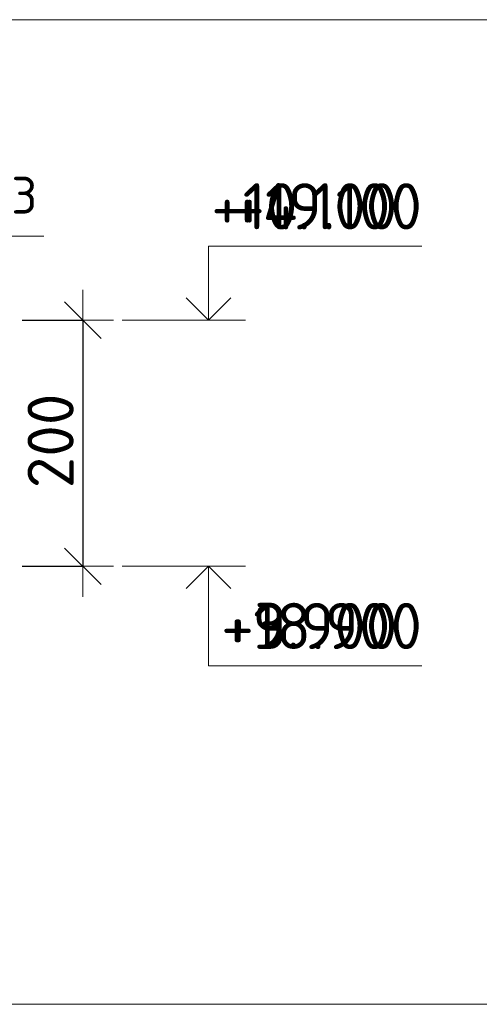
# Model space of a CAD drawing. Header units: metres. Extents: x -38 to 97, y -15 to 21.
# Tile 202 of 256: x 77.293 to 77.667, y 2.872 to 3.672. Entities that reach past the tile are written whole.
import ezdxf

# ---------------------------------------------------------------- set-up
doc = ezdxf.new("R2010")
doc.units = ezdxf.units.M
doc.header["$PDMODE"] = 65
for name, color, linetype, lineweight in [('XR$3$Размерная линия_ общее', 7, 'Continuous', 13), ('XR$4$Размерная линия_ общее', 7, 'Continuous', 13), ('XR$5$Размерная линия_ общее', 7, 'Continuous', 13), ('XR$6$Текст_ примечание', 7, 'Continuous', 13)]:
    doc.layers.add(name, color=color, linetype=linetype, lineweight=lineweight)
doc.styles.add('ISOCPEUR', font='txt')
doc.dimstyles.new('DIMSTYLE_27', dxfattribs={"dimtxt": 0.0375, "dimasz": 0.0495, "dimexe": 0, "dimexo": 0, "dimgap": 0.01875, "dimtad": 2, "dimdec": 0, "dimlfac": 1000, "dimrnd": 1, "dimzin": 12, "dimdsep": 46, "dimtxsty": 'ISOCPEUR', "dimblk1": 'ALL_ML_STRICH', "dimblk2": 'ALL_ML_STRICH', "dimsah": 1, "dimcen": 0, "dimclrd": 7, "dimclre": 256, "dimclrt": 7, "dimadec": 0, "dimazin": 0, "dimtfac": 1, "dimtdec": 0, "dimtix": 1, "dimtmove": 2, "dimatfit": 3, "dimfxl": 0, "dimtzin": 0, "dimlwd": 0, "dimlwe": -3, "dimarcsym": 0})
doc.dimstyles.new('DIMSTYLE_34', dxfattribs={"dimtxt": 0.0375, "dimasz": 0.0495, "dimexe": 0, "dimexo": 0, "dimgap": 0.01875, "dimtad": 2, "dimdec": 0, "dimlfac": 1000, "dimrnd": 1, "dimzin": 12, "dimdsep": 46, "dimtxsty": 'ISOCPEUR', "dimblk1": 'ALL_ML_STRICH', "dimblk2": 'ALL_ML_STRICH', "dimsah": 1, "dimcen": 0, "dimclrd": 7, "dimclre": 256, "dimclrt": 7, "dimadec": 0, "dimazin": 0, "dimtfac": 1, "dimtdec": 0, "dimtix": 1, "dimtmove": 2, "dimatfit": 3, "dimfxl": 0, "dimtzin": 0, "dimlwd": 0, "dimlwe": -3, "dimarcsym": 0})

# ---------------------------------------------------------------- blocks, each defined once
blk = doc.blocks.new('СЛОЖНЫЙ_ОБЪЕКТ_28')
at = {"color": 7, "linetype": 'Continuous', "lineweight": 13, "transparency": 33554687}
blk.add_line((77.47674, 3.22759), (77.37674, 3.22759), dxfattribs=at)
at = {"color": 7, "linetype": 'Continuous', "lineweight": 35, "transparency": 33554687}
blk.add_lwpolyline([(77.42858, 3.20943), (77.44674, 3.22759), (77.4649, 3.20943)], dxfattribs=at)
at = {"color": 7, "linetype": 'Continuous', "lineweight": 13, "transparency": 33554687}
blk.add_lwpolyline([(77.44674, 3.22759), (77.44674, 3.14659), (77.60024, 3.14659)], dxfattribs=at)
blk = doc.blocks.new('СЛОЖНЫЙ_ОБЪЕКТ_29')
at = {"color": 7, "linetype": 'Continuous', "lineweight": 13, "transparency": 33554687}
blk.add_line((77.47674, 3.42759), (77.37674, 3.42759), dxfattribs=at)
blk.add_lwpolyline([(77.44674, 3.42759), (77.44674, 3.48759), (77.60024, 3.48759)], dxfattribs=at)
at = {"color": 7, "linetype": 'Continuous', "lineweight": 35, "transparency": 33554687}
blk.add_lwpolyline([(77.42858, 3.44575), (77.44674, 3.42759), (77.4649, 3.44575)], dxfattribs=at)
blk = doc.blocks.new('ALL_ML_STRICH')
at = {"color": 0, "linetype": 'ByBlock', "lineweight": -2}
for p, q in [((0, -0.5), (0, 0.5)), ((-0.3, -0.3), (0.3, 0.3)), ((-1, 0), (0.5, 0))]:
    blk.add_line(p, q, dxfattribs=at)
blk = doc.blocks.new('*D179')
at = {"layer": 'DEFPOINTS', "color": 7, "linetype": 'Continuous', "lineweight": 13, "transparency": 33554687}
for p in [(77.27536, 3.42759), (77.34478, 3.42759), (77.27536, 3.22759)]:
    blk.add_point(p, dxfattribs=at)
at = {"layer": 'XR$3$Размерная линия_ общее', "color": 253, "linetype": 'Continuous', "lineweight": -2, "true_color": 0xa0a0a0, "transparency": 33554687}
for p, q in [((77.29536, 3.42759), (77.34478, 3.42759)), ((77.29536, 3.22759), (77.34478, 3.22759))]:
    blk.add_line(p, q, dxfattribs=at)
at = {"layer": 'XR$3$Размерная линия_ общее', "color": 7, "linetype": 'Continuous', "lineweight": -2, "transparency": 33554687}
blk.add_line((77.34478, 3.42759), (77.34478, 3.22759), dxfattribs=at)
at = {"layer": 'XR$3$Размерная линия_ общее', "color": 7, "linetype": 'Continuous', "lineweight": 13, "transparency": 33554687, "xscale": 0.04950000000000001, "yscale": 0.04950000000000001, "zscale": 0.04950000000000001}
for p, rotation in [((77.34478, 3.42759), 90), ((77.34478, 3.22759), 270)]:
    blk.add_blockref('ALL_ML_STRICH', p, dxfattribs=dict(at, rotation=rotation))
at = {"layer": 'XR$3$Размерная линия_ общее', "color": 7, "linetype": 'Continuous', "lineweight": 13, "transparency": 33554687, "insert": (77.31853, 3.32946), "char_height": 0.0375, "width": 0.1125, "attachment_point": 5, "rotation": 90, "style": 'ISOCPEUR'}
blk.add_mtext('\\A1;{200}', dxfattribs=at)
blk = doc.blocks.new('СЛОЖНЫЙ_ОБЪЕКТ_69')
at = {"color": 7, "linetype": 'Continuous', "lineweight": 13, "transparency": 33554687}
blk.add_line((77.47674, 3.22759), (77.37674, 3.22759), dxfattribs=at)
at = {"color": 7, "linetype": 'Continuous', "lineweight": 35, "transparency": 33554687}
blk.add_lwpolyline([(77.42858, 3.20943), (77.44674, 3.22759), (77.4649, 3.20943)], dxfattribs=at)
at = {"color": 7, "linetype": 'Continuous', "lineweight": 13, "transparency": 33554687}
blk.add_lwpolyline([(77.44674, 3.22759), (77.44674, 3.14659), (77.60024, 3.14659)], dxfattribs=at)
blk = doc.blocks.new('СЛОЖНЫЙ_ОБЪЕКТ_70')
at = {"color": 7, "linetype": 'Continuous', "lineweight": 13, "transparency": 33554687}
blk.add_line((77.47674, 3.42759), (77.37674, 3.42759), dxfattribs=at)
blk.add_lwpolyline([(77.44674, 3.42759), (77.44674, 3.48759), (77.60024, 3.48759)], dxfattribs=at)
at = {"color": 7, "linetype": 'Continuous', "lineweight": 35, "transparency": 33554687}
blk.add_lwpolyline([(77.42858, 3.44575), (77.44674, 3.42759), (77.4649, 3.44575)], dxfattribs=at)
blk = doc.blocks.new('*D452')
at = {"layer": 'DEFPOINTS', "color": 7, "linetype": 'Continuous', "lineweight": 13, "transparency": 33554687}
for p in [(77.27536, 3.42759), (77.34478, 3.42759), (77.27536, 3.22759)]:
    blk.add_point(p, dxfattribs=at)
at = {"layer": 'XR$4$Размерная линия_ общее', "color": 253, "linetype": 'Continuous', "lineweight": -2, "true_color": 0xa0a0a0, "transparency": 33554687}
for p, q in [((77.29536, 3.42759), (77.34478, 3.42759)), ((77.29536, 3.22759), (77.34478, 3.22759))]:
    blk.add_line(p, q, dxfattribs=at)
at = {"layer": 'XR$4$Размерная линия_ общее', "color": 7, "linetype": 'Continuous', "lineweight": -2, "transparency": 33554687}
blk.add_line((77.34478, 3.42759), (77.34478, 3.22759), dxfattribs=at)
at = {"layer": 'XR$4$Размерная линия_ общее', "color": 7, "linetype": 'Continuous', "lineweight": 13, "transparency": 33554687, "xscale": 0.04950000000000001, "yscale": 0.04950000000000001, "zscale": 0.04950000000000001}
for p, rotation in [((77.34478, 3.42759), 90), ((77.34478, 3.22759), 270)]:
    blk.add_blockref('ALL_ML_STRICH', p, dxfattribs=dict(at, rotation=rotation))
at = {"layer": 'XR$4$Размерная линия_ общее', "color": 7, "linetype": 'Continuous', "lineweight": 13, "transparency": 33554687, "insert": (77.31853, 3.32946), "char_height": 0.0375, "width": 0.1125, "attachment_point": 5, "rotation": 90, "style": 'ISOCPEUR'}
blk.add_mtext('\\A1;{200}', dxfattribs=at)
blk = doc.blocks.new('*D825')
at = {"layer": 'DEFPOINTS', "color": 7, "linetype": 'Continuous', "lineweight": 13, "transparency": 33554687}
for p in [(77.27536, 3.42759), (77.34478, 3.42759), (77.27536, 3.22759)]:
    blk.add_point(p, dxfattribs=at)
at = {"layer": 'XR$5$Размерная линия_ общее', "color": 253, "linetype": 'Continuous', "lineweight": -2, "true_color": 0xa0a0a0, "transparency": 33554687}
for p, q in [((77.29536, 3.42759), (77.34478, 3.42759)), ((77.29536, 3.22759), (77.34478, 3.22759))]:
    blk.add_line(p, q, dxfattribs=at)
at = {"layer": 'XR$5$Размерная линия_ общее', "color": 7, "linetype": 'Continuous', "lineweight": -2, "transparency": 33554687}
blk.add_line((77.34478, 3.42759), (77.34478, 3.22759), dxfattribs=at)
at = {"layer": 'XR$5$Размерная линия_ общее', "color": 7, "linetype": 'Continuous', "lineweight": 13, "transparency": 33554687, "xscale": 0.04950000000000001, "yscale": 0.04950000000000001, "zscale": 0.04950000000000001}
for p, rotation in [((77.34478, 3.42759), 90), ((77.34478, 3.22759), 270)]:
    blk.add_blockref('ALL_ML_STRICH', p, dxfattribs=dict(at, rotation=rotation))
at = {"layer": 'XR$5$Размерная линия_ общее', "color": 7, "linetype": 'Continuous', "lineweight": 13, "transparency": 33554687, "insert": (77.31853, 3.32946), "char_height": 0.0375, "width": 0.1125, "attachment_point": 5, "rotation": 90, "style": 'ISOCPEUR'}
blk.add_mtext('\\A1;{200}', dxfattribs=at)
blk = doc.blocks.new('СЛОЖНЫЙ_ОБЪЕКТ_118')
at = {"color": 7, "linetype": 'Continuous', "lineweight": 13, "transparency": 33554687}
blk.add_line((77.47674, 3.22759), (77.37674, 3.22759), dxfattribs=at)
at = {"color": 7, "linetype": 'Continuous', "lineweight": 35, "transparency": 33554687}
blk.add_lwpolyline([(77.42858, 3.20943), (77.44674, 3.22759), (77.4649, 3.20943)], dxfattribs=at)
at = {"color": 7, "linetype": 'Continuous', "lineweight": 13, "transparency": 33554687}
blk.add_lwpolyline([(77.44674, 3.22759), (77.44674, 3.14659), (77.62024, 3.14659)], dxfattribs=at)
blk = doc.blocks.new('СЛОЖНЫЙ_ОБЪЕКТ_119')
at = {"color": 7, "linetype": 'Continuous', "lineweight": 13, "transparency": 33554687}
blk.add_line((77.47674, 3.42759), (77.37674, 3.42759), dxfattribs=at)
blk.add_lwpolyline([(77.44674, 3.42759), (77.44674, 3.48759), (77.62024, 3.48759)], dxfattribs=at)
at = {"color": 7, "linetype": 'Continuous', "lineweight": 35, "transparency": 33554687}
blk.add_lwpolyline([(77.42858, 3.44575), (77.44674, 3.42759), (77.4649, 3.44575)], dxfattribs=at)

msp = doc.modelspace()

# ---------------------------------------------------------------- linework, layer by layer
at = {"color": 7, "linetype": 'Continuous', "lineweight": 13, "transparency": 33554687}
msp.add_lwpolyline([(77.31312, 3.49586), (77.04591, 3.49586), (76.9923, 3.38111)], dxfattribs=at)
msp.add_lwpolyline([(77.31312, 3.49586), (77.04591, 3.49586), (76.9923, 3.38111)], dxfattribs=at)
msp.add_lwpolyline([(77.31312, 3.49586), (77.04591, 3.49586), (76.9923, 3.38111)], dxfattribs=at)
at = {"layer": 'XR$6$Текст_ примечание', "color": 7, "linetype": 'Continuous', "lineweight": 13, "transparency": 33554687}
for p, q in [((86.41979, 3.67171), (67.91979, 3.67171)), ((86.41979, 2.87171), (67.91979, 2.87171))]:
    msp.add_line(p, q, dxfattribs=at)

# ---------------------------------------------------------------- block references
at = {"color": 7, "linetype": 'Continuous', "lineweight": 35, "transparency": 33554687}
for name in ['СЛОЖНЫЙ_ОБЪЕКТ_29', 'СЛОЖНЫЙ_ОБЪЕКТ_70', 'СЛОЖНЫЙ_ОБЪЕКТ_119', 'СЛОЖНЫЙ_ОБЪЕКТ_28', 'СЛОЖНЫЙ_ОБЪЕКТ_69', 'СЛОЖНЫЙ_ОБЪЕКТ_118']:
    msp.add_blockref(name, (0, 0), dxfattribs=at)

# ---------------------------------------------------------------- texts
at = {"color": 7, "linetype": 'Continuous', "lineweight": 13, "transparency": 33554687, "style": 'ISOCPEUR'}
for s, insert, char_height, width, attachment_point in [('\\A1;{\\fISOCPEUR|i0|b0;\\H0.030000;\\W1.000000;\\C7;Каркас Кр-3}\\P', (77.19454, 3.52499), 0.03, 0.2516296, 5), ('\\A1;{\\fISOCPEUR|i0|b0;\\H0.030000;\\W1.000000;\\C7;Каркас Кр-3}\\P', (77.19454, 3.52499), 0.03, 0.2516296, 5), ('\\A1;{\\fISOCPEUR|i0|b0;\\H0.030000;\\W1.000000;\\C7;Каркас Кр-3}\\P', (77.19454, 3.52499), 0.03, 0.2516296, 5), ('\\A1;{\\fISOCPEUR|i0|b0;\\H0.037500;\\W1.000000;\\C7;+10.100}\\P', (77.60024, 3.50134), 0.0375, 0.1701064, 9), ('\\A1;{\\fISOCPEUR|i0|b0;\\H0.037500;\\W1.000000;\\C7;+19.100}\\P', (77.62024, 3.50134), 0.0375, 0.1701064, 9), ('\\A1;{\\fISOCPEUR|i0|b0;\\H0.037500;\\W1.000000;\\C7;+4.100}\\P', (77.60024, 3.50134), 0.0375, 0.1556707, 9), ('\\A1;{\\fISOCPEUR|i0|b0;\\H0.037500;\\W1.000000;\\C7;+18.900}\\P', (77.62024, 3.16034), 0.0375, 0.1784043, 9), ('\\A1;{\\fISOCPEUR|i0|b0;\\H0.037500;\\W1.000000;\\C7;+3.900}\\P', (77.60024, 3.16034), 0.0375, 0.1603125, 9), ('\\A1;{\\fISOCPEUR|i0|b0;\\H0.037500;\\W1.000000;\\C7;+9.900}\\P', (77.60024, 3.16034), 0.0375, 0.1603125, 9)]:
    msp.add_mtext(s, dxfattribs=dict(at, insert=insert, char_height=char_height, width=width, attachment_point=attachment_point))

# ---------------------------------------------------------------- dimensions: what is measured, and where the dimension line sits
at = {"layer": 'XR$3$Размерная линия_ общее', "color": 7, "linetype": 'Continuous', "lineweight": 13, "transparency": 33554687}
dim = msp.add_linear_dim(base=(77.34478, 3.22759), p1=(77.29536, 3.42759), p2=(77.29536, 3.22759), angle=270, dimstyle='DIMSTYLE_27', override={"dimpost": '<>', "dimclrd": 7, "dimclre": 253, "dimclrt": 7, "dimlwd": 0, "dimlwe": 65533}, dxfattribs=at)
dim.commit()
dim.dimension.update_dxf_attribs({"geometry": '*D179', "text_midpoint": (77.31853, 3.32946), "dimtype": 160})
at = {"layer": 'XR$4$Размерная линия_ общее', "color": 7, "linetype": 'Continuous', "lineweight": 13, "transparency": 33554687}
dim = msp.add_linear_dim(base=(77.34478, 3.22759), p1=(77.29536, 3.42759), p2=(77.29536, 3.22759), angle=270, dimstyle='DIMSTYLE_34', override={"dimpost": '<>', "dimclrd": 7, "dimclre": 253, "dimclrt": 7, "dimlwd": 0, "dimlwe": 65533}, dxfattribs=at)
dim.commit()
dim.dimension.update_dxf_attribs({"geometry": '*D452', "text_midpoint": (77.31853, 3.32946), "dimtype": 160})
at = {"layer": 'XR$5$Размерная линия_ общее', "color": 7, "linetype": 'Continuous', "lineweight": 13, "transparency": 33554687}
dim = msp.add_linear_dim(base=(77.34478, 3.22759), p1=(77.29536, 3.42759), p2=(77.29536, 3.22759), angle=270, dimstyle='DIMSTYLE_34', override={"dimpost": '<>', "dimclrd": 7, "dimclre": 253, "dimclrt": 7, "dimlwd": 0, "dimlwe": 65533}, dxfattribs=at)
dim.commit()
dim.dimension.update_dxf_attribs({"geometry": '*D825', "text_midpoint": (77.31853, 3.32946), "dimtype": 160})

doc.saveas('drawing.dxf')
